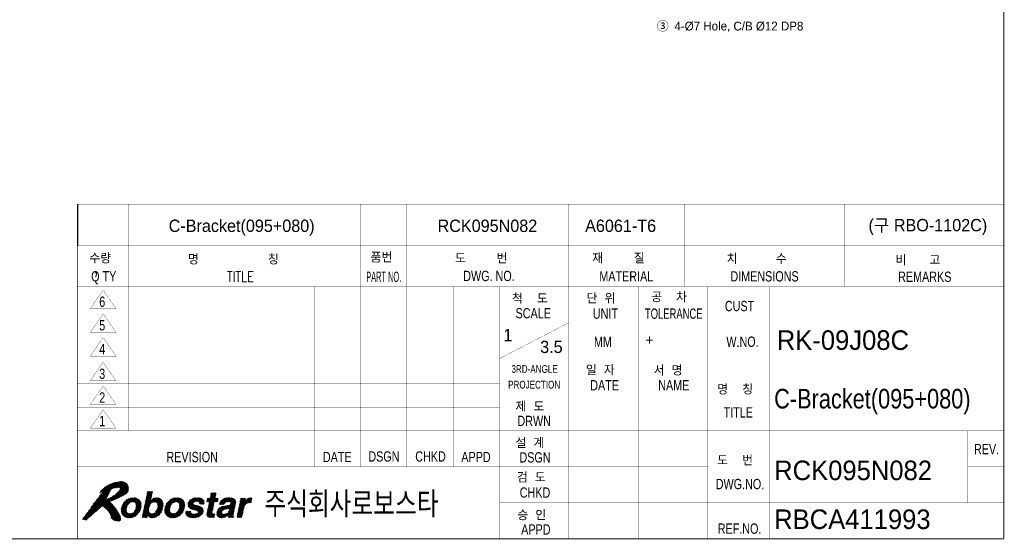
# Model space of a CAD drawing. Extents: x 2119 to 3465, y 864 to 1809.
# Tile 3 of 4: x 2795 to 3465, y 883 to 1237. Entities that reach past the tile are written whole.
import ezdxf
from ezdxf.enums import TextEntityAlignment as Align

# ---------------------------------------------------------------- set-up
doc = ezdxf.new("R2010")
doc.units = 0
doc.header["$LTSCALE"] = 7
doc.header["$MEASUREMENT"] = 0
doc.linetypes.add('CENTER', pattern=[2, 1.25, -0.25, 0.25, -0.25])
doc.layers.get('0').update_dxf_attribs({"linetype": 'CONTINUOUS'})
for name, color, linetype in [('1', 3, 'CENTER'), ('3', 4, 'CONTINUOUS'), ('DIMENSION', 4, 'CONTINUOUS'), ('TEXT', 4, 'CONTINUOUS')]:
    doc.layers.add(name, color=color, linetype=linetype)
doc.styles.add('GHS', font='romans.shx', dxfattribs={"bigfont": 'ghs.shx'})
doc.styles.add('HS', font='txt.shx', dxfattribs={"width": 0.8, "bigfont": 'hs.shx'})
doc.styles.add('ROMANS', font='ROMANS.shx', dxfattribs={"width": 0.8})
doc.styles.get("Standard").update_dxf_attribs({"font": 'Gulim.ttf'})

# ---------------------------------------------------------------- blocks, each defined once
blk = doc.blocks.new('*X1')
at = {"color": 0}
for p, q in [((8.49, 5.4), (11.07, 7.98)), ((8.51, 5.59), (10.91, 7.99)), ((8.53, 5.79), (10.72, 7.98)), ((8.55, 5.98), (10.52, 7.96)), ((8.62, 6.23), (10.31, 7.92)), ((8.7, 6.49), (10.04, 7.84)), ((8.88, 6.84), (9.71, 7.68)), ((10.39, 7.12), (11.23, 7.96)), ((10.6, 7.15), (11.38, 7.94)), ((10.78, 7.16), (11.51, 7.89)), ((10.93, 7.13), (11.64, 7.84)), ((11.06, 7.09), (11.77, 7.79)), ((11.17, 7.02), (11.87, 7.71)), ((12.85, 5.52), (15.32, 7.98)), ((12.9, 5.74), (15.11, 7.96)), ((12.95, 5.97), (14.85, 7.87)), ((13.04, 6.42), (14.29, 7.66)), ((13.09, 6.64), (14.34, 7.89)), ((13.14, 6.86), (14.39, 8.11)), ((13.19, 7.09), (14.44, 8.34)), ((13.23, 7.31), (14.48, 8.56)), ((13.28, 7.54), (14.53, 8.79)), ((13.33, 7.76), (14.58, 9.01)), ((13.38, 7.99), (14.6, 9.21)), ((13.42, 8.21), (14.42, 9.21)), ((13.47, 8.44), (14.24, 9.21)), ((13.52, 8.66), (14.07, 9.21)), ((13.57, 8.88), (13.89, 9.21)), ((13.62, 9.11), (13.71, 9.21)), ((14.54, 7.03), (15.5, 7.99)), ((14.81, 7.12), (15.66, 7.97)), ((15.01, 7.14), (15.81, 7.95)), ((15.16, 7.12), (15.94, 7.9)), ((15.29, 7.08), (16.06, 7.84)), ((15.4, 7.01), (16.18, 7.79)), ((15.49, 6.91), (16.27, 7.7)), ((16.95, 5.55), (19.39, 7.99)), ((16.97, 5.74), (19.21, 7.98)), ((16.98, 5.94), (19.01, 7.96)), ((17.04, 6.17), (18.81, 7.94)), ((17.13, 6.43), (18.55, 7.86)), ((17.25, 6.73), (18.26, 7.74)), ((18.58, 7), (19.55, 7.97)), ((18.88, 7.13), (19.71, 7.95)), ((19.09, 7.16), (19.86, 7.92)), ((19.26, 7.15), (19.98, 7.88)), ((19.41, 7.13), (20.11, 7.83)), ((19.53, 7.07), (20.24, 7.77)), ((19.64, 7), (20.33, 7.7)), ((21.47, 6.72), (22.69, 7.93)), ((21.49, 6.55), (22.9, 7.96)), ((21.51, 6.39), (23.09, 7.98)), ((21.52, 6.23), (23.28, 7.99)), ((21.54, 6.96), (22.42, 7.84)), ((21.59, 6.13), (23.45, 7.99)), ((22.87, 7.23), (23.62, 7.98)), ((23.07, 7.25), (23.77, 7.95)), ((23.24, 7.24), (23.92, 7.92)), ((23.4, 7.22), (24.05, 7.88)), ((23.53, 7.18), (24.17, 7.82)), ((23.63, 7.1), (24.29, 7.77)), ((23.68, 6.98), (24.38, 7.68)), ((25.14, 7.2), (26.85, 8.91)), ((25.17, 7.41), (25.66, 7.9)), ((25.22, 7.63), (25.49, 7.9)), ((25.27, 7.86), (25.31, 7.9)), ((25.31, 7.2), (26.97, 8.85)), ((25.39, 6.03), (27.25, 7.9)), ((25.44, 6.26), (27.08, 7.9)), ((25.48, 6.48), (26.9, 7.9)), ((25.49, 7.2), (26.92, 8.63)), ((25.53, 6.71), (26.78, 7.95)), ((25.58, 6.93), (26.83, 8.18)), ((25.63, 7.15), (26.88, 8.4)), ((25.82, 8.05), (26.67, 8.91)), ((25.86, 8.28), (26.5, 8.91)), ((25.91, 8.5), (26.32, 8.91)), ((25.96, 8.73), (26.14, 8.91)), ((26.73, 7.2), (27.37, 7.83)), ((27.61, 6.84), (28.66, 7.89)), ((27.64, 6.69), (28.89, 7.94)), ((27.74, 7.15), (28.37, 7.77)), ((27.81, 6.69), (29.1, 7.98)), ((27.99, 6.69), (29.29, 7.99)), ((28.17, 6.69), (29.47, 8)), ((28.34, 6.69), (29.64, 7.99)), ((29.02, 7.19), (29.81, 7.98)), ((29.22, 7.21), (29.95, 7.95)), ((29.38, 7.2), (30.1, 7.92)), ((29.53, 7.17), (30.23, 7.87)), ((29.65, 7.12), (30.35, 7.82)), ((29.73, 7.02), (30.46, 7.75)), ((29.76, 6.87), (30.56, 7.67)), ((31.21, 5.32), (33.89, 7.99)), ((31.26, 5.54), (33.71, 7.99)), ((31.31, 5.76), (33.51, 7.97)), ((31.36, 5.99), (33.25, 7.89)), ((31.5, 6.66), (32.69, 7.86)), ((31.55, 6.89), (32.56, 7.9)), ((31.59, 7.11), (32.38, 7.9)), ((31.64, 7.34), (32.2, 7.9)), ((31.69, 7.56), (32.03, 7.9)), ((31.74, 7.79), (31.85, 7.9)), ((32.98, 6.91), (33.92, 7.85)), ((8.52, 5.25), (9.68, 6.41)), ((8.55, 5.1), (9.59, 6.15)), ((8.58, 4.96), (9.54, 5.92)), ((9.99, 4.07), (12.42, 6.5)), ((10.17, 4.08), (12.4, 6.3)), ((10.37, 4.1), (12.38, 6.1)), ((10.58, 4.12), (12.32, 5.87)), ((11.05, 5.31), (12.42, 6.68)), ((11.26, 6.93), (11.96, 7.64)), ((11.26, 5.69), (12.4, 6.83)), ((11.33, 6.82), (12.06, 7.56)), ((11.34, 5.95), (12.37, 6.98)), ((11.37, 6.69), (12.14, 7.46)), ((11.38, 6.17), (12.34, 7.12)), ((11.4, 6.54), (12.21, 7.35)), ((11.4, 6.36), (12.28, 7.24)), ((12.66, 4.62), (13.87, 5.83)), ((12.71, 4.84), (13.91, 6.05)), ((12.76, 5.07), (13.99, 6.3)), ((12.8, 5.29), (14.14, 6.63)), ((13, 6.19), (14.24, 7.44)), ((14.27, 4.1), (16.65, 6.49)), ((14.41, 4.07), (16.63, 6.29)), ((14.58, 4.06), (16.6, 6.09)), ((14.78, 4.09), (16.54, 5.84)), ((15.19, 5.21), (16.67, 6.68)), ((15.46, 5.65), (16.65, 6.84)), ((15.55, 6.81), (16.36, 7.61)), ((15.55, 5.92), (16.63, 7)), ((15.59, 6.67), (16.44, 7.52)), ((15.6, 6.14), (16.61, 7.15)), ((15.62, 6.51), (16.5, 7.4)), ((15.62, 6.34), (16.55, 7.27)), ((16.94, 5.37), (18.28, 6.71)), ((16.97, 5.22), (18.1, 6.34)), ((17, 5.07), (18.02, 6.09)), ((17.03, 4.92), (17.98, 5.87)), ((18.31, 4.08), (20.87, 6.64)), ((18.47, 4.06), (20.85, 6.45)), ((18.66, 4.08), (20.84, 6.25)), ((18.86, 4.1), (20.82, 6.06)), ((19.08, 4.15), (20.74, 5.8)), ((19.67, 5.62), (20.84, 6.79)), ((19.72, 6.91), (20.43, 7.62)), ((19.77, 5.89), (20.82, 6.94)), ((19.79, 6.79), (20.53, 7.54)), ((19.82, 6.65), (20.6, 7.43)), ((19.82, 6.12), (20.79, 7.09)), ((19.84, 6.32), (20.73, 7.21)), ((19.85, 6.5), (20.67, 7.32)), ((21.69, 6.04), (22.49, 6.84)), ((21.78, 5.96), (22.55, 6.73)), ((21.79, 7.38), (22.01, 7.61)), ((21.87, 5.87), (22.64, 6.65)), ((22, 5.82), (22.78, 6.6)), ((22.13, 5.78), (22.91, 6.56)), ((22.26, 5.73), (23.05, 6.52)), ((22.39, 5.69), (23.19, 6.49)), ((22.53, 5.65), (23.34, 6.46)), ((22.54, 4.06), (24.39, 5.92)), ((22.68, 5.62), (23.48, 6.42)), ((22.72, 4.07), (24.43, 5.78)), ((22.82, 5.59), (23.62, 6.38)), ((22.97, 5.55), (23.75, 6.34)), ((23.1, 5.51), (23.88, 6.29)), ((23.23, 5.47), (24.01, 6.24)), ((23.35, 5.41), (24.12, 6.17)), ((23.41, 5.29), (24.21, 6.09)), ((23.44, 5.15), (24.3, 6.01)), ((23.7, 6.82), (24.48, 7.6)), ((23.82, 6.76), (24.55, 7.49)), ((23.99, 6.76), (24.6, 7.37)), ((24.17, 6.76), (24.65, 7.24)), ((24.35, 6.76), (24.66, 7.07)), ((24.52, 6.76), (24.66, 6.9)), ((25.12, 4.7), (26.35, 5.93)), ((25.15, 4.91), (26.4, 6.16)), ((25.2, 5.13), (26.45, 6.38)), ((25.24, 5.36), (26.49, 6.61)), ((25.29, 5.58), (26.54, 6.83)), ((25.34, 5.81), (26.59, 7.06)), ((26.9, 7.2), (27.32, 7.61)), ((27.07, 4.89), (28.55, 6.36)), ((27.08, 7.2), (27.27, 7.38)), ((27.09, 4.72), (28.75, 6.39)), ((27.09, 5.08), (28.33, 6.32)), ((27.12, 4.58), (28.96, 6.42)), ((27.15, 5.32), (28.09, 6.26)), ((27.18, 4.46), (29.17, 6.45)), ((27.3, 5.64), (27.76, 6.1)), ((28.42, 4.11), (30.63, 6.32)), ((28.61, 5.72), (29.37, 6.48)), ((28.67, 4.19), (30.58, 6.1)), ((28.84, 5.77), (30.64, 7.57)), ((29.04, 4.39), (30.53, 5.87)), ((29.05, 5.8), (30.7, 7.45)), ((29.27, 5.85), (30.75, 7.33)), ((29.38, 5.25), (30.67, 6.54)), ((29.5, 5.55), (30.72, 6.77)), ((29.55, 5.77), (30.75, 6.98)), ((29.56, 5.96), (30.76, 7.16)), ((31.07, 4.64), (32.32, 5.89)), ((31.12, 4.87), (32.37, 6.12)), ((31.16, 5.09), (32.45, 6.38)), ((31.4, 6.21), (32.6, 7.41)), ((31.45, 6.44), (32.65, 7.63)), ((33.22, 6.97), (33.87, 7.62)), ((33.42, 6.99), (33.83, 7.4)), ((33.6, 7), (33.78, 7.18)), ((8.64, 4.84), (9.52, 5.72)), ((8.7, 4.73), (9.52, 5.54)), ((8.77, 4.61), (9.54, 5.39)), ((8.84, 4.51), (9.58, 5.25)), ((8.94, 4.44), (9.65, 5.14)), ((9.04, 4.36), (9.73, 5.05)), ((9.14, 4.28), (9.84, 4.98)), ((9.26, 4.23), (9.97, 4.93)), ((9.39, 4.18), (10.12, 4.91)), ((9.52, 4.13), (10.29, 4.9)), ((9.67, 4.1), (10.5, 4.93)), ((9.83, 4.09), (10.82, 5.07)), ((10.84, 4.21), (12.23, 5.6)), ((11.15, 4.34), (12.09, 5.28)), ((12.57, 4.17), (13.86, 5.46)), ((12.61, 4.39), (13.85, 5.63)), ((12.73, 4.16), (13.89, 5.32)), ((12.91, 4.16), (13.94, 5.19)), ((13.09, 4.16), (14.01, 5.09)), ((13.26, 4.16), (13.6, 4.49)), ((13.44, 4.16), (13.55, 4.27)), ((13.67, 4.57), (14.1, 5)), ((13.73, 4.45), (14.21, 4.93)), ((13.81, 4.36), (14.35, 4.9)), ((13.9, 4.27), (14.51, 4.87)), ((14.01, 4.2), (14.71, 4.9)), ((14.13, 4.15), (15.04, 5.05)), ((14.99, 4.12), (16.46, 5.59)), ((15.25, 4.2), (16.31, 5.27)), ((15.69, 4.46), (16.01, 4.79)), ((17.09, 4.81), (17.96, 5.68)), ((17.16, 4.7), (17.96, 5.5)), ((17.23, 4.59), (17.99, 5.36)), ((17.31, 4.5), (18.04, 5.23)), ((17.41, 4.42), (18.11, 5.12)), ((17.51, 4.34), (18.2, 5.03)), ((17.61, 4.26), (18.31, 4.96)), ((17.74, 4.22), (18.45, 4.93)), ((17.87, 4.17), (18.6, 4.9)), ((17.99, 4.12), (18.79, 4.91)), ((18.15, 4.1), (18.99, 4.94)), ((19.34, 4.23), (20.65, 5.54)), ((19.7, 4.41), (20.46, 5.17)), ((21.04, 5.04), (21.35, 5.36)), ((21.04, 5.22), (21.18, 5.36)), ((21.05, 4.87), (21.53, 5.36)), ((21.1, 4.75), (21.71, 5.36)), ((21.15, 4.62), (21.88, 5.36)), ((21.22, 4.52), (22.05, 5.35)), ((21.31, 4.43), (22.05, 5.17)), ((21.4, 4.35), (22.09, 5.04)), ((21.52, 4.29), (22.18, 4.94)), ((21.64, 4.23), (22.29, 4.88)), ((21.76, 4.17), (22.43, 4.84)), ((21.91, 4.14), (22.58, 4.82)), ((22.05, 4.11), (22.75, 4.81)), ((22.2, 4.09), (22.94, 4.82)), ((22.37, 4.07), (23.19, 4.9)), ((22.91, 4.08), (24.45, 5.62)), ((23.13, 4.13), (24.47, 5.46)), ((23.37, 4.19), (24.45, 5.27)), ((23.65, 4.3), (24.34, 4.98)), ((25.13, 4.54), (26.3, 5.71)), ((25.18, 4.41), (26.25, 5.49)), ((25.25, 4.31), (26.21, 5.26)), ((25.35, 4.23), (26.17, 5.04)), ((25.49, 4.19), (26.22, 4.92)), ((25.62, 4.14), (26.35, 4.87)), ((25.79, 4.13), (26.52, 4.86)), ((25.95, 4.12), (26.7, 4.87)), ((26.13, 4.12), (26.7, 4.69)), ((26.31, 4.12), (26.65, 4.47)), ((26.49, 4.13), (26.6, 4.24)), ((27.25, 4.36), (28.09, 5.2)), ((27.34, 4.27), (28.09, 5.02)), ((27.44, 4.2), (28.15, 4.9)), ((27.57, 4.14), (28.24, 4.82)), ((27.7, 4.1), (28.37, 4.77)), ((27.85, 4.08), (28.55, 4.77)), ((28.02, 4.06), (28.77, 4.82)), ((28.21, 4.08), (29.08, 4.95)), ((29.31, 4.48), (30.48, 5.65)), ((29.31, 4.3), (30.43, 5.42)), ((29.35, 4.16), (30.39, 5.2)), ((29.53, 4.16), (30.34, 4.97)), ((29.7, 4.16), (30.3, 4.76)), ((29.88, 4.16), (30.28, 4.56)), ((30.06, 4.16), (30.31, 4.41)), ((30.23, 4.16), (30.39, 4.32)), ((30.97, 4.19), (32.22, 5.44)), ((31.02, 4.42), (32.27, 5.67)), ((31.12, 4.16), (32.18, 5.22)), ((31.29, 4.16), (32.13, 4.99)), ((31.47, 4.16), (32.08, 4.77)), ((31.65, 4.16), (32.03, 4.54)), ((31.82, 4.16), (31.98, 4.32))]:
    blk.add_line(p, q, dxfattribs=at)
blk = doc.blocks.new('*X2')
at = {"color": 0}
for p, q in [((1.64, 4.74), (6.53, 9.63)), ((2.13, 5.4), (7.75, 11.03)), ((2.6, 6.05), (7.53, 10.98)), ((3.09, 6.72), (7.3, 10.93)), ((3.62, 7.42), (7.08, 10.88)), ((4.25, 8.23), (6.86, 10.84)), ((4.36, 8.87), (5.87, 10.38)), ((4.5, 9.19), (5.44, 10.12)), ((4.79, 9.12), (6.22, 10.55)), ((4.83, 8.99), (6.55, 10.71)), ((5.05, 6.2), (9.58, 10.73)), ((5.15, 6.12), (9.65, 10.62)), ((6.53, 7.33), (9.72, 10.52)), ((6.55, 9.65), (7.97, 11.06)), ((6.82, 7.44), (9.78, 10.4)), ((6.85, 9.77), (8.18, 11.1)), ((7.1, 9.84), (8.37, 11.11)), ((7.12, 7.56), (9.84, 10.28)), ((7.32, 9.89), (8.55, 11.11)), ((7.43, 7.69), (9.88, 10.15)), ((7.53, 9.92), (8.72, 11.11)), ((7.73, 9.94), (8.87, 11.08)), ((7.76, 7.85), (9.92, 10.01)), ((7.92, 9.96), (9.01, 11.05)), ((8.1, 8.01), (9.95, 9.86)), ((8.11, 9.97), (9.15, 11.01)), ((8.22, 9.54), (9.49, 10.81)), ((8.25, 9.93), (9.26, 10.94)), ((8.29, 9.8), (9.37, 10.88)), ((8.47, 8.2), (9.95, 9.69)), ((1.02, 3.77), (6.2, 8.94)), ((1.09, 4.01), (6.36, 9.27)), ((1.16, 3.72), (6.04, 8.6)), ((1.3, 3.69), (5.87, 8.26)), ((1.45, 3.66), (5.66, 7.87)), ((2.49, 4.35), (5.89, 7.74)), ((4.73, 6.41), (6.2, 7.88)), ((4.84, 6.34), (6.57, 8.07)), ((4.94, 6.27), (7.07, 8.4)), ((8.87, 8.43), (9.95, 9.51)), ((9.32, 8.7), (9.89, 9.27)), ((1.62, 3.65), (5.61, 7.64)), ((3.53, 5.21), (4.72, 6.4)), ((5.25, 6.04), (6.34, 7.14)), ((5.34, 5.96), (6.44, 7.06)), ((5.44, 5.88), (6.53, 6.97)), ((5.54, 5.8), (6.62, 6.89)), ((5.62, 5.71), (6.71, 6.8)), ((5.71, 5.62), (6.79, 6.71)), ((5.8, 5.54), (6.88, 6.62)), ((5.89, 5.45), (6.96, 6.52)), ((5.97, 5.35), (7.05, 6.43)), ((6.04, 5.25), (7.13, 6.33)), ((6.12, 5.15), (7.2, 6.23)), ((6.2, 5.05), (7.28, 6.13)), ((6.27, 4.94), (7.36, 6.03)), ((6.33, 4.83), (7.44, 5.93)), ((6.4, 4.72), (7.51, 5.83)), ((6.46, 4.61), (7.58, 5.72)), ((6.49, 4.11), (6.54, 4.15)), ((6.51, 4.48), (7.65, 5.62)), ((6.56, 4.36), (7.72, 5.51)), ((6.57, 4.01), (7.86, 5.29)), ((6.61, 4.23), (7.79, 5.4)), ((6.65, 3.92), (7.92, 5.18)), ((6.74, 3.83), (7.99, 5.07)), ((6.83, 3.74), (8.05, 4.96)), ((6.92, 3.65), (8.12, 4.85)), ((7.05, 3.6), (8.18, 4.73)), ((7.2, 3.58), (8.24, 4.62)), ((7.34, 3.54), (8.3, 4.5)), ((7.48, 3.51), (8.35, 4.37)), ((7.62, 3.47), (8.37, 4.22)), ((7.77, 3.44), (8.4, 4.07)), ((7.93, 3.42), (8.43, 3.92)), ((8.13, 3.44), (8.44, 3.75))]:
    blk.add_line(p, q, dxfattribs=at)
blk = doc.blocks.new('LOGO-ROBOSTAR')
at = {"color": 230, "const_width": 0.00973}
for points in [[(9.53, 10.79), (9.13, 11.02), (8.68, 11.12), (8.21, 11.1), (7.73, 11.02), (7.27, 10.92), (6.83, 10.83), (6.33, 10.61), (5.82, 10.35), (5.33, 10.06), (4.89, 9.7), (4.53, 9.27), (4.31, 8.74), (4.38, 8.82), (4.46, 8.88), (4.54, 8.94), (4.62, 9), (4.7, 9.06), (4.78, 9.12), (4.81, 9.1), (4.83, 9.07), (4.83, 9.04), (4.83, 9), (4.83, 8.96), (4.83, 8.93), (4.15, 8.1), (3.49, 7.26), (2.85, 6.39), (2.22, 5.52), (1.58, 4.66), (0.93, 3.8), (1.07, 3.75), (1.2, 3.71), (1.35, 3.68), (1.49, 3.66), (1.64, 3.65), (1.79, 3.66), (2.27, 4.16), (2.78, 4.6), (3.3, 5.02), (3.81, 5.44), (4.29, 5.9), (4.73, 6.42), (5.14, 6.14), (5.53, 5.81), (5.89, 5.45), (6.2, 5.05), (6.46, 4.62), (6.63, 4.18), (6.61, 4.14), (6.58, 4.14), (6.55, 4.15), (6.52, 4.16), (6.48, 4.18), (6.44, 4.18), (6.51, 4.08), (6.59, 3.98), (6.68, 3.89), (6.78, 3.79), (6.87, 3.7), (6.97, 3.61), (7.21, 3.58), (7.45, 3.52), (7.69, 3.45), (7.93, 3.42), (8.16, 3.45), (8.39, 3.56), (8.43, 3.71), (8.44, 3.85), (8.42, 3.99), (8.39, 4.13), (8.36, 4.28), (8.34, 4.42), (8.07, 4.93), (7.77, 5.43), (7.44, 5.93), (7.08, 6.4), (6.68, 6.83), (6.25, 7.22), (6.85, 7.45), (7.44, 7.7), (8.01, 7.97), (8.58, 8.26), (9.13, 8.58), (9.67, 8.93), (9.87, 9.21), (9.96, 9.53), (9.95, 9.87), (9.87, 10.21), (9.72, 10.52)], [(8.2, 9.45), (7.81, 9.02), (7.39, 8.64), (6.95, 8.3), (6.48, 8.02), (6, 7.79), (5.5, 7.6), (5.7, 7.93), (5.88, 8.27), (6.04, 8.61), (6.21, 8.96), (6.37, 9.3), (6.54, 9.64), (6.8, 9.75), (7.06, 9.83), (7.34, 9.89), (7.62, 9.93), (7.91, 9.96), (8.2, 9.97), (8.28, 9.91), (8.3, 9.83), (8.28, 9.74), (8.25, 9.64), (8.22, 9.55)]]:
    blk.add_lwpolyline(points, close=True, dxfattribs=at)
at = {"color": 5, "const_width": 0.00973}
for points in [[(10.04, 4.06), (9.56, 4.11), (9.15, 4.27), (8.81, 4.54), (8.59, 4.92), (8.49, 5.42), (8.55, 6.03), (8.75, 6.64), (9.06, 7.14), (9.45, 7.52), (9.89, 7.79), (10.38, 7.94), (10.88, 8), (11.36, 7.94), (11.78, 7.79), (12.11, 7.52), (12.34, 7.14), (12.43, 6.64), (12.37, 6.03), (12.17, 5.42), (11.86, 4.92), (11.48, 4.54), (11.03, 4.27), (10.54, 4.11)], [(14.24, 7.41), (14.25, 7.41), (14.37, 7.54), (14.52, 7.67), (14.7, 7.79), (14.91, 7.9), (15.16, 7.97), (15.46, 8), (15.85, 7.94), (16.18, 7.78), (16.44, 7.52), (16.61, 7.15), (16.67, 6.66), (16.6, 6.07), (16.46, 5.57), (16.23, 5.09), (15.94, 4.68), (15.56, 4.36), (15.12, 4.14), (14.6, 4.06), (14.4, 4.08), (14.2, 4.12), (14.02, 4.19), (13.87, 4.3), (13.73, 4.44), (13.64, 4.63), (13.63, 4.63), (13.53, 4.16), (12.56, 4.16), (13.64, 9.21), (14.62, 9.21)], [(18.49, 4.06), (18.01, 4.11), (17.59, 4.27), (17.25, 4.54), (17.03, 4.92), (16.93, 5.42), (16.99, 6.03), (17.2, 6.64), (17.5, 7.14), (17.89, 7.52), (18.34, 7.79), (18.82, 7.94), (19.32, 8), (19.8, 7.94), (20.22, 7.79), (20.55, 7.52), (20.78, 7.14), (20.87, 6.64), (20.81, 6.03), (20.61, 5.42), (20.31, 4.92), (19.92, 4.54), (19.47, 4.27), (18.99, 4.11)], [(23.7, 6.76), (23.7, 6.88), (23.68, 6.99), (23.63, 7.1), (23.53, 7.18), (23.37, 7.23), (23.15, 7.25), (22.91, 7.24), (22.74, 7.19), (22.62, 7.13), (22.54, 7.05), (22.49, 6.97), (22.46, 6.89), (22.59, 6.66), (23, 6.53), (23.53, 6.41), (24.06, 6.23), (24.42, 5.9), (24.48, 5.35), (24.3, 4.87), (24.01, 4.53), (23.65, 4.3), (23.27, 4.15), (22.89, 4.08), (22.57, 4.06), (22.15, 4.09), (21.75, 4.18), (21.42, 4.33), (21.17, 4.58), (21.03, 4.91), (21.04, 5.36), (22.05, 5.36), (22.04, 5.2), (22.07, 5.07), (22.15, 4.96), (22.28, 4.88), (22.48, 4.83), (22.75, 4.81), (22.98, 4.83), (23.15, 4.88), (23.29, 4.95), (23.38, 5.03), (23.43, 5.12), (23.46, 5.19), (23.34, 5.43), (22.94, 5.56), (22.4, 5.68), (21.88, 5.86), (21.53, 6.19), (21.47, 6.75), (21.56, 7.03), (21.73, 7.31), (21.97, 7.58), (22.3, 7.79), (22.72, 7.94), (23.25, 8), (23.62, 7.98), (23.97, 7.91), (24.29, 7.77), (24.53, 7.55), (24.66, 7.22), (24.66, 6.76)], [(26.77, 7.9), (27.38, 7.9), (27.23, 7.2), (26.62, 7.2), (26.19, 5.17), (26.17, 5.07), (26.17, 4.99), (26.19, 4.93), (26.25, 4.89), (26.36, 4.87), (26.53, 4.86), (26.56, 4.86), (26.6, 4.87), (26.63, 4.87), (26.67, 4.87), (26.7, 4.87), (26.74, 4.88), (26.58, 4.13), (26.5, 4.13), (26.42, 4.13), (26.34, 4.12), (26.27, 4.12), (26.19, 4.12), (26.11, 4.12), (25.99, 4.12), (25.62, 4.14), (25.37, 4.22), (25.21, 4.34), (25.13, 4.5), (25.12, 4.7), (25.15, 4.93), (25.64, 7.2), (25.13, 7.2), (25.28, 7.9), (25.78, 7.9), (26, 8.91), (26.98, 8.91)], [(30.32, 4.89), (30.29, 4.7), (30.28, 4.55), (30.29, 4.45), (30.32, 4.38), (30.36, 4.34), (30.42, 4.31), (30.38, 4.16), (29.32, 4.16), (29.32, 4.24), (29.31, 4.31), (29.31, 4.37), (29.31, 4.43), (29.32, 4.51), (29.33, 4.6), (29.18, 4.48), (29.01, 4.36), (28.81, 4.25), (28.58, 4.15), (28.31, 4.09), (28, 4.06), (27.73, 4.09), (27.48, 4.17), (27.28, 4.32), (27.13, 4.53), (27.07, 4.8), (27.1, 5.15), (27.2, 5.49), (27.37, 5.77), (27.58, 5.99), (27.84, 6.16), (28.13, 6.28), (28.44, 6.35), (29.35, 6.48), (29.43, 6.49), (29.52, 6.52), (29.6, 6.56), (29.67, 6.61), (29.72, 6.68), (29.76, 6.77), (29.77, 6.95), (29.71, 7.07), (29.61, 7.15), (29.48, 7.19), (29.34, 7.21), (29.21, 7.21), (28.99, 7.19), (28.82, 7.12), (28.69, 7.03), (28.6, 6.92), (28.54, 6.8), (28.49, 6.69), (27.54, 6.69), (27.76, 7.18), (28.04, 7.54), (28.36, 7.77), (28.73, 7.91), (29.11, 7.98), (29.49, 8), (29.78, 7.98), (30.1, 7.92), (30.39, 7.8), (30.63, 7.6), (30.76, 7.31), (30.75, 6.91)], [(31.76, 7.9), (32.7, 7.9), (32.57, 7.25), (32.58, 7.25), (32.72, 7.44), (32.88, 7.61), (33.05, 7.77), (33.25, 7.89), (33.49, 7.97), (33.76, 8), (33.8, 8), (33.83, 7.99), (33.86, 7.99), (33.89, 7.99), (33.92, 7.99), (33.95, 7.98), (33.74, 6.99), (33.7, 6.99), (33.65, 6.99), (33.6, 7), (33.55, 7), (33.51, 7), (33.46, 7), (33.12, 6.96), (32.86, 6.86), (32.66, 6.71), (32.52, 6.52), (32.42, 6.32), (32.36, 6.11), (31.95, 4.16), (30.97, 4.16)], [(10.7, 7.17), (10.36, 7.12), (10.09, 6.98), (9.89, 6.78), (9.73, 6.54), (9.63, 6.28), (9.56, 6.03), (9.52, 5.78), (9.52, 5.52), (9.57, 5.28), (9.69, 5.08), (9.9, 4.94), (10.22, 4.89), (10.56, 4.94), (10.83, 5.08), (11.04, 5.28), (11.19, 5.52), (11.29, 5.78), (11.36, 6.03), (11.4, 6.28), (11.4, 6.54), (11.35, 6.78), (11.23, 6.98), (11.02, 7.12)], [(14.98, 7.15), (14.68, 7.1), (14.43, 6.97), (14.23, 6.77), (14.08, 6.52), (13.96, 6.24), (13.88, 5.95), (13.85, 5.67), (13.86, 5.42), (13.93, 5.2), (14.06, 5.03), (14.25, 4.91), (14.53, 4.87), (14.82, 4.92), (15.06, 5.07), (15.25, 5.27), (15.4, 5.51), (15.51, 5.76), (15.58, 6), (15.62, 6.29), (15.62, 6.56), (15.56, 6.8), (15.44, 6.98), (15.25, 7.1)], [(19.15, 7.17), (18.8, 7.12), (18.54, 6.98), (18.33, 6.78), (18.18, 6.54), (18.07, 6.28), (18, 6.03), (17.97, 5.78), (17.96, 5.52), (18.01, 5.28), (18.13, 5.08), (18.34, 4.94), (18.66, 4.89), (19, 4.94), (19.27, 5.08), (19.48, 5.28), (19.63, 5.52), (19.74, 5.78), (19.8, 6.03), (19.84, 6.28), (19.85, 6.54), (19.8, 6.78), (19.68, 6.98), (19.46, 7.12)], [(29.59, 5.98), (29.53, 5.94), (29.45, 5.91), (29.35, 5.87), (29.23, 5.84), (29.07, 5.81), (28.88, 5.78), (28.7, 5.74), (28.53, 5.69), (28.38, 5.62), (28.25, 5.53), (28.15, 5.39), (28.09, 5.21), (28.08, 5.06), (28.11, 4.94), (28.17, 4.86), (28.26, 4.8), (28.36, 4.77), (28.45, 4.76), (28.68, 4.79), (28.89, 4.85), (29.1, 4.96), (29.27, 5.11), (29.41, 5.29), (29.49, 5.5)]]:
    blk.add_lwpolyline(points, close=True, dxfattribs=at)
at = {"color": 230, "linetype": 'Continuous'}
blk.add_blockref('*X2', (0, 0), dxfattribs=at)
at = {"color": 5, "linetype": 'Continuous'}
blk.add_blockref('*X1', (0, 0), dxfattribs=at)
at = {"style": 'GHS', "width": 0.8}
blk.add_text('주식회사로보스타', height=5, dxfattribs=at).set_placement((36.32, 4.19))
blk = doc.blocks.new('A3-DJ')
for points, const_width in [([(410, 269), (410, 10)], 0.2), ([(230, 67), (410, 67)], 0.1), ([(230, 67), (230, 10)], 0.1), ([(30, 10), (410, 10)], 0.2)]:
    blk.add_lwpolyline(points, dxfattribs=dict(const_width=const_width))
at = {"layer": '3'}
blk.add_line((230, 75), (230, 67), dxfattribs=at)
at = {"layer": '3', "const_width": 0.05}
for points in [[(230, 75), (410, 75)], [(240, 75), (240, 31)], [(285, 75), (285, 24)], [(294, 75), (294, 24)], [(325.5, 75), (325.5, 10)], [(348, 75), (348, 59)], [(379, 75), (379, 59)], [(230, 59), (410, 59)], [(235, 58.3), (232.5, 54.7)], [(237.5, 54.7), (235, 58.3)], [(276, 59), (276, 24)], [(303, 59), (303, 24)], [(312, 59), (312, 10)], [(339, 59), (339, 10)], [(352.5, 59), (352.5, 10)], [(364.5, 59), (364.5, 10)], [(230, 54.2), (312, 54.2)], [(232.5, 54.7), (237.5, 54.7)], [(235, 53.7), (232.5, 50.1)], [(237.5, 50.1), (235, 53.7)], [(312, 52), (410, 52)], [(325.5, 52), (312, 45)], [(232.5, 50.1), (237.5, 50.1)], [(230, 49.6), (312, 49.6)], [(235, 49.1), (232.5, 45.5)], [(237.5, 45.5), (235, 49.1)], [(230, 45), (410, 45)], [(232.5, 45.5), (237.5, 45.5)], [(235, 44.3), (232.5, 40.7)], [(237.5, 40.7), (235, 44.3)], [(230, 40.2), (312, 40.2)], [(232.5, 40.7), (237.5, 40.7)], [(235, 39.7), (232.5, 36.1)], [(237.5, 36.1), (235, 39.7)], [(312, 38), (352.5, 38)], [(230, 35.6), (312, 35.6)], [(232.5, 36.1), (237.5, 36.1)], [(235, 35.1), (232.5, 31.5)], [(237.5, 31.5), (235, 35.1)], [(230, 31), (410, 31)], [(232.5, 31.5), (237.5, 31.5)], [(403, 31), (403, 17)], [(230, 24), (352.5, 24)], [(403, 24), (410, 24)], [(312, 17), (410, 17)]]:
    blk.add_lwpolyline(points, dxfattribs=at)
blk.add_blockref('LOGO-ROBOSTAR', (230, 10))
at = {"style": 'GHS'}
for s, p in [('수량', (232.32, 63.51)), ('명         칭', (251.47, 63.3)), ('품번', (286.96, 63.68)), ('도    번', (303.35, 63.48)), ('재    질', (330.03, 63.52)), ('치     수', (356.15, 63.4)), ('비   고', (388.96, 63.15)), ('척  도', (314.43, 55.68)), ('단 위', (328.93, 55.71)), ('공  차', (341.48, 55.96)), ('일 자', (328.8, 41.77)), ('서 명', (341.98, 41.72)), ('명  칭', (354.31, 38.03)), ('제 도', (315.12, 34.7)), ('설 계', (315.12, 27.63)), ('도  번', (354.29, 24.24)), ('검 도', (315.37, 20.92)), ('승 인', (315.49, 13.6))]:
    blk.add_text(s, height=2, dxfattribs=at).set_placement(p)
at = {"layer": '1', "color": 2, "linetype": 'Continuous', "style": 'ROMANS'}
blk.add_text(',', height=2, dxfattribs=at).set_placement((233.63, 62.23), align=Align.MIDDLE)
at = {"layer": '3'}
for s, height, width, p in [('Q TY', 2, 0.8, (235.12, 60.75)), ('PART NO.', 2, 0.55, (289.52, 60.91)), ('DWG. NO.', 2, 0.8, (309.97, 61.08)), ('MATERIAL', 2, 0.8, (336.65, 61)), ('DIMENSIONS', 2, 0.8, (363.51, 61)), ('REMARKS', 2, 0.8, (394.64, 60.92)), ('6', 2, 0.8, (234.82, 56.07)), ('CUST', 2, 0.8, (358.65, 55.23)), ('SCALE', 2, 0.8, (318.57, 53.83)), ('UNIT', 2, 0.8, (332.59, 53.75)), ('TOLERANCE', 2, 0.7, (345.87, 53.75)), ('5', 2, 0.8, (234.82, 51.47)), ('4', 2, 0.8, (234.82, 46.87)), ('MM', 2, 0.8, (332.11, 48.28)), ('W.NO.', 2, 0.8, (359.23, 48.3)), ('3', 2, 0.8, (234.82, 42.07)), ('3RD-ANGLE', 1.5, 0.8, (318.83, 43)), ('PROJECTION', 1.5, 0.8, (318.75, 39.95)), ('DATE', 2, 0.8, (332.44, 39.84)), ('NAME', 2, 0.8, (345.88, 39.84)), ('2', 2, 0.8, (234.82, 37.47)), ('TITLE', 2, 0.8, (358.41, 34.56)), ('1', 2, 0.8, (234.82, 32.87)), ('DRWN', 2, 0.8, (318.75, 32.91)), ('REVISION', 2, 0.8, (252.3, 25.89)), ('DATE', 2, 0.8, (280.49, 25.89)), ('DSGN', 2, 0.8, (289.55, 26)), ('CHKD', 2, 0.8, (298.61, 26)), ('APPD', 2, 0.8, (307.44, 25.89)), ('DSGN', 2, 0.8, (318.91, 25.82)), ('REV.', 2, 0.8, (406.65, 27.42)), ('DWG.NO.', 2, 0.8, (358.74, 20.64)), ('CHKD', 2, 0.8, (318.91, 18.99)), ('APPD', 2, 0.8, (319.08, 11.81)), ('REF.NO.', 2, 0.8, (358.66, 11.98))]:
    blk.add_text(s, height=height, dxfattribs=dict(at, width=width)).set_placement(p, align=Align.MIDDLE)
at = {"layer": '3', "style": 'HS', "width": 0.8}
blk.add_text('TITLE', height=2, dxfattribs=at).set_placement((261.67, 60.91), align=Align.MIDDLE)
at = {"layer": '3'}
blk.add_text('+', height=2, dxfattribs=at).set_placement((341.14, 48.65), align=Align.MIDDLE)

msp = doc.modelspace()

# ---------------------------------------------------------------- block references
at = {"xscale": 3.5, "yscale": 3.5, "zscale": 3.5}
msp.add_blockref('A3-DJ', (2029.29305, 848.6998), dxfattribs=at)

# ---------------------------------------------------------------- texts
at = {"layer": 'DIMENSION', "color": 9, "insert": (3228.25879, 1231.84453), "char_height": 6, "attachment_point": 4}
msp.add_mtext('{\\fGulimChe|b0|i0|c129|p49;③ }4-%%C7 Hole, C/B %%C12 DP8', dxfattribs=at)
at = {"layer": 'TEXT'}
for s, p in [('C-Bracket(095+080)', (2896.35942, 1092.37433)), ('RCK095N082', (3079.22381, 1092.37433)), ('A6061-T6', (3179.56761, 1092.37433)), ('1', (3124.0095, 1018.08197)), ('3.5', (3149.0061, 1010.03834))]:
    msp.add_text(s, height=8.4, dxfattribs=at).set_placement(p)
at = {"layer": 'TEXT', "color": 6}
msp.add_text('(구 RBO-1102C)', height=8.4, dxfattribs=at).set_placement((3372.27698, 1092.81511))
at = {"layer": 'TEXT', "color": 9}
for s, p in [('RK-09J08C', (3309.91798, 1012.15411)), ('RCK095N082', (3308.12864, 923.5826)), ('RBCA411993', (3308.12864, 890.3446))]:
    msp.add_text(s, height=13.3, dxfattribs=at).set_placement(p)
at = {"layer": 'TEXT', "color": 9, "width": 0.85}
msp.add_text('C-Bracket(095+080)', height=13.3, dxfattribs=at).set_placement((3308.12864, 972.34466))

doc.saveas('drawing.dxf')
